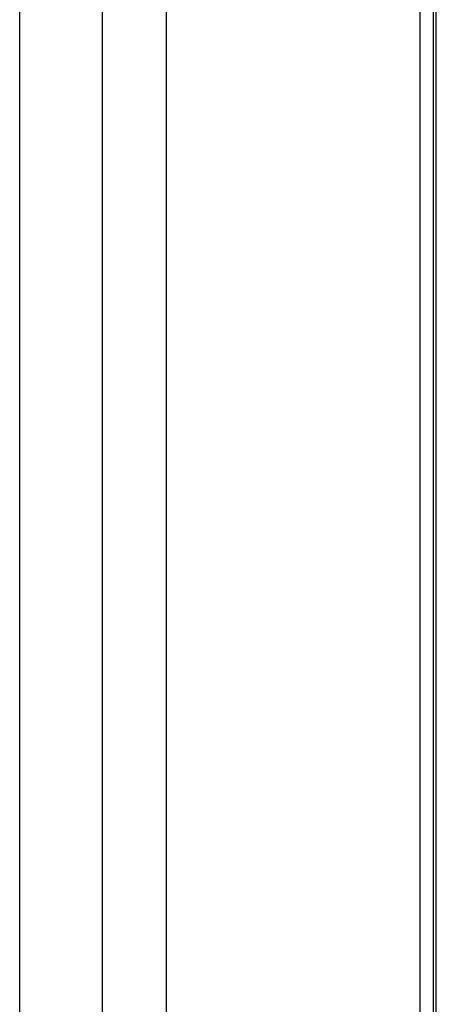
# Model space of a CAD drawing. Header units: inches. Extents: x 11 to 197, y 14 to 125.
# Tile 62 of 82: x 168.791 to 169.704, y 68.641 to 70.796. Entities that reach past the tile are written whole.
import ezdxf

# ---------------------------------------------------------------- set-up
doc = ezdxf.new("R2010")
doc.units = ezdxf.units.IN
doc.header["$MEASUREMENT"] = 0
doc.layers.add('Visible Edges(ANSI)', color=7, linetype='Continuous', lineweight=25)
doc.layers.add('Visible Tangent Edges(ANSI)', color=7, linetype='Continuous', lineweight=25)

msp = doc.modelspace()

# ---------------------------------------------------------------- linework, layer by layer
at = {"layer": 'Visible Edges(ANSI)'}
for p, q in [((168.7915, 65.7047), (168.7915, 98.8403)), ((169.697, 98.2363), (169.697, 66.0847)), ((169.7039, 66.0708), (169.7039, 98.2323))]:
    msp.add_line(p, q, dxfattribs=at)
at = {"layer": 'Visible Tangent Edges(ANSI)'}
for p, q in [((168.972, 98.6884), (168.972, 65.6482)), ((169.112, 98.574), (169.112, 65.7544)), ((169.668, 98.2531), (169.668, 66.0754))]:
    msp.add_line(p, q, dxfattribs=at)

doc.saveas('drawing.dxf')
